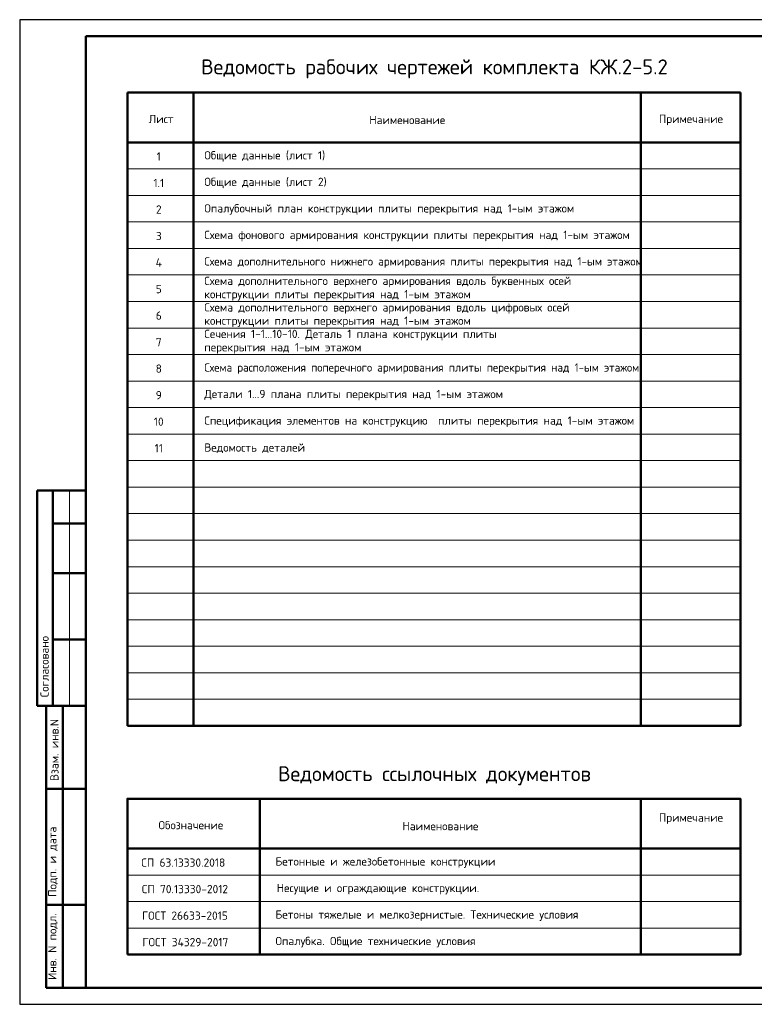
# Model space of a CAD drawing. Header units: millimetres. Extents: x 0 to 50400, y 0 to 35640.
# Tile 1 of 4: x 0 to 26604, y 0 to 35640. Entities that reach past the tile are written whole.
import ezdxf

# ---------------------------------------------------------------- set-up
doc = ezdxf.new("R2010")
doc.units = ezdxf.units.MM
doc.layers.add('Standard', color=7, linetype='Continuous', lineweight=25)
doc.layers.add('Общий01', color=7, linetype='Continuous', lineweight=13)
doc.styles.add('ISOCPEUR', font='txt')

msp = doc.modelspace()

# ---------------------------------------------------------------- linework, layer by layer
at = {"layer": 'Standard', "color": 7, "linetype": 'Continuous', "lineweight": 25, "transparency": 33554687}
msp.add_line((2400, 35040), (2400, 1270), dxfattribs=at)
at = {"layer": 'Standard', "color": 7, "linetype": 'Continuous', "lineweight": 50, "transparency": 33554687}
for p, q in [((3900, 33000), (26100, 33000)), ((3900, 33000), (3900, 10080)), ((6300, 33000), (6300, 10080)), ((22500, 33000), (22500, 10080)), ((26100, 33000), (26100, 10080)), ((3900, 31200), (26100, 31200)), ((7, 18600), (0, 18600)), ((2400, 18600), (632, 18600)), ((632, 18600), (632, 10800)), ((632, 18600), (632, 10800)), ((1200, 18600), (1200, 10800)), ((2400, 17400), (1200, 17400)), ((2400, 15600), (1200, 15600)), ((2400, 13200), (1200, 13200)), ((0, 10800), (7, 10800)), ((632, 10800), (2400, 10800)), ((960, 600), (960, 10800)), ((960, 600), (960, 10800)), ((1560, 600), (1560, 10800)), ((3900, 10080), (26100, 10080)), ((960, 7800), (2400, 7800)), ((8700, 7440), (8700, 1800)), ((22500, 7440), (22500, 1800)), ((3900, 5640), (26100, 5640)), ((960, 3600), (2400, 3600)), ((2400, 600), (960, 600))]:
    msp.add_line(p, q, dxfattribs=at)
at = {"layer": 'Standard', "color": 7, "linetype": 'Continuous', "lineweight": 13, "transparency": 33554687}
for p, q in [((3900, 30240), (26100, 30240)), ((3900, 29280), (26100, 29280)), ((3900, 28320), (26100, 28320)), ((3900, 27360), (26100, 27360)), ((3900, 26400), (26100, 26400)), ((3900, 25440), (26100, 25440)), ((3900, 24480), (26100, 24480)), ((3900, 23520), (26100, 23520)), ((3900, 22560), (26100, 22560)), ((3900, 21600), (26100, 21600)), ((3900, 20640), (26100, 20640)), ((3900, 19680), (26100, 19680)), ((1800, 18600), (1800, 10800)), ((3900, 18720), (26100, 18720)), ((3900, 17760), (26100, 17760)), ((3900, 16800), (26100, 16800)), ((3900, 15840), (26100, 15840)), ((3900, 14880), (26100, 14880)), ((3900, 13920), (26100, 13920)), ((3900, 12960), (26100, 12960)), ((3900, 12000), (26100, 12000)), ((3900, 11040), (26100, 11040)), ((3900, 7440), (26100, 7440)), ((3900, 4680), (26100, 4680)), ((3900, 3720), (26100, 3720)), ((3900, 3720), (26100, 3720)), ((3900, 2760), (26100, 2760)), ((3900, 1800), (26100, 1800))]:
    msp.add_line(p, q, dxfattribs=at)
at = {"layer": 'Standard', "color": 7, "linetype": 'Continuous', "lineweight": 25, "transparency": 33554687}
msp.add_lwpolyline([(0, 0), (50400, 0), (50400, 35640), (0, 35640), (0, 0)], close=True, dxfattribs=at)
msp.add_lwpolyline([(0, 0), (50400, 0), (50400, 35640), (0, 35640), (0, 0)], close=True, dxfattribs=at)
at = {"layer": 'Standard', "color": 7, "linetype": 'Continuous', "lineweight": 50, "transparency": 33554687}
for points in [[(2400, 35040), (49800, 35040), (49800, 600), (2400, 600), (2400, 35040)], [(3900, 1800), (3900, 7440), (26100, 7440), (26100, 1800), (3900, 1800)]]:
    msp.add_lwpolyline(points, close=True, dxfattribs=at)

# ---------------------------------------------------------------- texts
at = {"layer": 'Standard', "color": 7, "linetype": 'Continuous', "lineweight": 13, "transparency": 33554687, "char_height": 300, "style": 'ISOCPEUR'}
for s, insert, width, attachment_point in [('\\A1;{\\fISOCPEUR|i0|b0;\\H300.000000;\\W1.000000;\\C7;Общие данные (лист 1)}\\P', (6687, 30690), 4435.92, 4), ('\\A1;{\\fISOCPEUR|i0|b0;\\H300.000000;\\W1.000000;\\C7;1}\\P', (5037, 30690), 233.33, 5), ('\\A1;{\\fISOCPEUR|i0|b0;\\H300.000000;\\W1.000000;\\C7;Общие данные (лист 2)}\\P', (6687, 29730), 4497.96, 4), ('\\A1;{\\fISOCPEUR|i0|b0;\\H300.000000;\\W1.000000;\\C7;1.1}\\P', (5037, 29730), 492.63, 5), ('\\A1;{\\fISOCPEUR|i0|b0;\\H300.000000;\\W1.000000;\\C7;2}\\P', (5037, 28770), 326.67, 5), ('\\A1;{\\fISOCPEUR|i0|b0;\\H300.000000;\\W1.000000;\\C7;Опалубочный план конструкции плиты перекрытия над 1-ым этажом}\\P', (6687, 28770), 13318.65, 4), ('\\A1;{\\fISOCPEUR|i0|b0;\\H300.000000;\\W1.000000;\\C7;3}\\P', (5037, 27810), 326.67, 5), ('\\A1;{\\fISOCPEUR|i0|b0;\\H300.000000;\\W1.000000;\\C7;4}\\P', (5037, 26850), 360, 5), ('\\A1;{\\fISOCPEUR|i0|b0;\\H300.000000;\\W1.000000;\\C7;5}\\P', (5037, 25890), 326.67, 5), ('\\A1;{\\fISOCPEUR|i0|b0;\\H300.000000;\\W1.000000;\\C7;6}\\P', (5037, 24930), 326.67, 5), ('\\A1;{\\fISOCPEUR|i0|b0;\\H300.000000;\\W1.000000;\\C7;7}\\P', (5037, 23970), 326.67, 5), ('\\A1;{\\fISOCPEUR|i0|b0;\\H300.000000;\\W1.000000;\\C7;8}\\P', (5037, 23010), 326.67, 5), ('\\A1;{\\fISOCPEUR|i0|b0;\\H300.000000;\\W1.000000;\\C7;9}\\P', (5037, 22050), 326.67, 5), ('\\A1;{\\fISOCPEUR|i0|b0;\\H300.000000;\\W1.000000;\\C7;Спецификация элементов на конструкцию  плиты перекрытия над 1-ым этажом}\\P', (6687, 21090), 15553.84, 4), ('\\A1;{\\fISOCPEUR|i0|b0;\\H300.000000;\\W1.000000;\\C7;10}\\P', (5037, 21090), 472.5, 5), ('\\A1;{\\fISOCPEUR|i0|b0;\\H300.000000;\\W1.000000;\\C7;Ведомость деталей}\\P', (6687, 20130), 3867.62, 4), ('\\A1;{\\fISOCPEUR|i0|b0;\\H300.000000;\\W1.000000;\\C7;11}\\P', (5037, 20130), 393.75, 5)]:
    msp.add_mtext(s, dxfattribs=dict(at, insert=insert, width=width, attachment_point=attachment_point))
at = {"layer": 'Standard', "color": 7, "linetype": 'Continuous', "lineweight": -3, "transparency": 33554687, "char_height": 300, "style": 'ISOCPEUR'}
for s, insert, width, attachment_point in [('\\A1;{\\fISOCPEUR|i0|b0;\\H300.000000;\\W1.000000;\\C7;Схема фонового армирования конструкции плиты перекрытия над 1-ым этажом}\\P', (6687, 27810), 15478.83, 4), ('\\A1;{\\fISOCPEUR|i0|b0;\\H300.000000;\\W0.980392;\\C7;Схема дополнительного нижнего армирования плиты перекрытия над 1-ым этажом}\\P', (6687, 26850), 15793.02, 4), ('\\A1;{\\fISOCPEUR|i0|b0;\\H300.000000;\\W0.970874;\\C7;Схема расположения поперечного армирования плиты перекрытия над 1-ым этажом}\\P', (6687, 23010), 15785.33, 4), ('\\A1;{\\fISOCPEUR|i0|b0;\\H300.000000;\\W1.000000;\\C7;Детали 1...9 плана плиты перекрытия над 1-ым этажом}\\P', (6687, 22050), 10827.51, 4), ('\\A1;{\\fISOCPEUR|i0|b0;\\H300.000000;\\W1.000000;\\C7;Примечание}\\P', (24310, 6720), 2336, 5), ('\\A1;{\\fISOCPEUR|i0|b0;\\H300.000000;\\W1.000000;\\C7;Обозначение}\\P', (6201, 6485), 2501.27, 5), ('\\A1;{\\fISOCPEUR|i0|b0;\\H300.000000;\\W1.000000;\\C7;Наименование}\\P', (15237, 6450), 2786.67, 5), ('\\A1;{\\fISOCPEUR|i0|b0;\\H300.000000;\\W1.000000;\\C7;СП 63.13330.2018}\\P', (5925, 5130), 3141.51, 5), ('\\A1;{\\fISOCPEUR|i0|b0;\\H300.000000;\\W1.000000;\\C7;Бетонные и железобетонные конструкции}\\P', (9264, 5130), 8143.88, 4), ('\\A1;{\\fISOCPEUR|i0|b0;\\H300.000000;\\W1.000000;\\C7;СП 70.13330-2012}\\P', (5985, 4170), 3261.82, 5), ('\\A1;{\\fISOCPEUR|i0|b0;\\H300.000000;\\W1.000000;\\C7;Несущие и ограждающие конструкции.}\\P', (9309, 4170), 7483.78, 4), ('\\A1;{\\fISOCPEUR|i0|b0;\\H300.000000;\\W1.000000;\\C7;ГОСТ 26633-2015}\\P', (5985, 3210), 3264.44, 5), ('\\A1;{\\fISOCPEUR|i0|b0;\\H300.000000;\\W1.000000;\\C7;Бетоны тяжелые и мелкозернистые. Технические условия}\\P', (9264, 3210), 11114.18, 4), ('\\A1;{\\fISOCPEUR|i0|b0;\\H300.000000;\\W1.000000;\\C7;ГОСТ 34329-2017}\\P', (6000, 2250), 3294.5, 5), ('\\A1;{\\fISOCPEUR|i0|b0;\\H300.000000;\\W1.000000;\\C7;Опалубка. Общие технические условия}\\P', (9264, 2250), 7498.79, 4)]:
    msp.add_mtext(s, dxfattribs=dict(at, insert=insert, width=width, attachment_point=attachment_point))
at = {"layer": 'Standard', "color": 7, "linetype": 'Continuous', "lineweight": -3, "transparency": 33554687, "char_height": 300, "attachment_point": 1, "line_spacing_factor": 0.963855}
for s, insert, width in [('\\A1;{\\fISOCPEUR|i0|b0;\\H300.000000;\\W1.000000;\\C7;Схема дополнительного верхнего армирования вдоль буквенных осей}\\P{\\fISOCPEUR|i0|b0;\\H300.000000;\\W1.000000;\\C7;конструкции плиты перекрытия над 1-ым этажом}\\P', (6687, 26337), 13370.25), ('\\A1;{\\fISOCPEUR|i0|b0;\\H300.000000;\\W1.000000;\\C7;Схема дополнительного верхнего армирования вдоль цифровых осей}\\P{\\fISOCPEUR|i0|b0;\\H300.000000;\\W1.000000;\\C7;конструкции плиты перекрытия над 1-ым этажом}\\P', (6687, 25377), 13250.25), ('\\A1;{\\fISOCPEUR|i0|b0;\\H300.000000;\\W1.000000;\\C7;Сечения 1-1...10-10. Деталь 1 плана конструкции плиты}\\P{\\fISOCPEUR|i0|b0;\\H300.000000;\\W1.000000;\\C7;перекрытия над 1-ым этажом}\\P', (6687, 24417), 10640.25)]:
    msp.add_mtext(s, dxfattribs=dict(at, insert=insert, width=width))
at = {"layer": 'Standard', "color": 7, "linetype": 'Continuous', "lineweight": 50, "transparency": 33554687, "char_height": 300, "attachment_point": 7, "rotation": 90, "style": 'ISOCPEUR'}
for s, insert, width in [('\\A1;{\\fISOCPEUR|i0|b0;\\H300.000000;\\W1.000000;\\C7;Согласовано}\\P', (1050, 11114), 2486.25), ('\\A1;{\\fISOCPEUR|i0|b0;\\H300.000000;\\W1.000000;\\C7;Взам. инв.N}\\P', (1408, 8083), 2290.92), ('\\A1;{\\fISOCPEUR|i0|b0;\\H300.000000;\\W1.000000;\\C7;Подп. и дата}\\P', (1379, 3891), 2636.47), ('\\A1;{\\fISOCPEUR|i0|b0;\\H300.000000;\\W1.000000;\\C7;Инв. N подл.}\\P', (1379, 881), 2426.15)]:
    msp.add_mtext(s, dxfattribs=dict(at, insert=insert, width=width))
at = {"layer": 'Общий01', "transparency": 33554687, "attachment_point": 5, "style": 'ISOCPEUR'}
for s, insert, char_height, width in [('\\A1;{\\fISOCPEUR|i0|b0;\\H540.000000;\\W1.000000;\\C7;Ведомость рабочих чертежей комплекта КЖ.2-5.2}\\P', (15020, 33860), 540, 17494.32), ('\\A1;{\\fISOCPEUR|i0|b0;\\H300.000000;\\W1.000000;\\C7;Лист}\\P', (5121, 32045), 300, 1040.62), ('\\A1;{\\fISOCPEUR|i0|b0;\\H300.000000;\\W1.000000;\\C7;Наименование}\\P', (14037, 32010), 300, 2786.67), ('\\A1;{\\fISOCPEUR|i0|b0;\\H300.000000;\\W1.000000;\\C7;Примечание}\\P', (24310, 32010), 300, 2336), ('\\A1;{\\fISOCPEUR|i0|b0;\\H540.000000;\\W1.000000;\\C7;Ведомость ссылочных документов}\\P', (15020, 8273), 540, 11823.5)]:
    msp.add_mtext(s, dxfattribs=dict(at, insert=insert, char_height=char_height, width=width))

doc.saveas('drawing.dxf')
